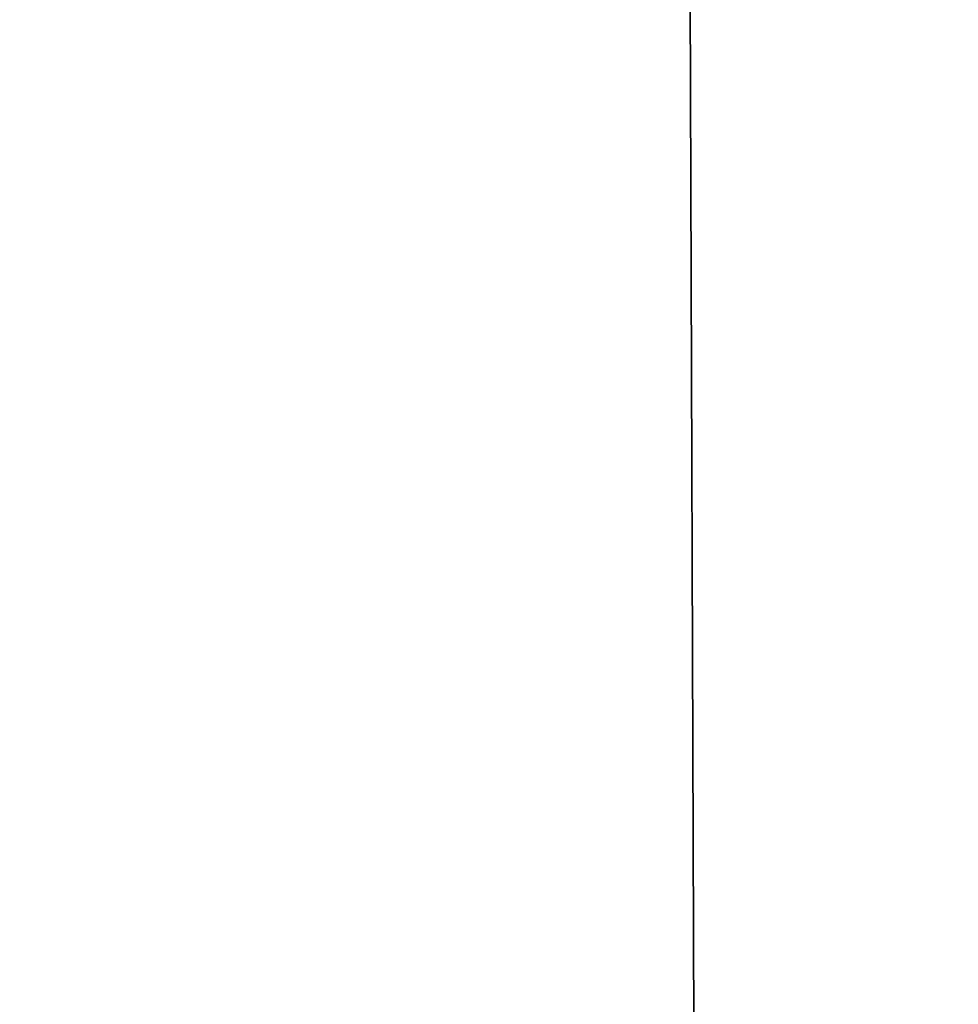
# Model space of a CAD drawing. Header units: millimetres. Extents: x -275 to 275, y -678 to 20.
# Tile 171 of 256: x -2.182 to -2.038, y -59.505 to -59.353. Entities that reach past the tile are written whole.
import ezdxf

# ---------------------------------------------------------------- set-up
doc = ezdxf.new("R2010")
doc.units = ezdxf.units.MM
doc.header["$LTSCALE"] = 65.185185
for name, color, linetype in [('237', 7, 'CONTINUOUS'), ('362', 7, 'CONTINUOUS'), ('375', 7, 'CONTINUOUS'), ('566', 7, 'CONTINUOUS'), ('568', 7, 'CONTINUOUS')]:
    doc.layers.add(name, color=color, linetype=linetype)

msp = doc.modelspace()

# ---------------------------------------------------------------- linework, layer by layer
at = {"layer": '237', "linetype": 'CONTINUOUS'}
for points in [[(-2.02482, -74.85131, -2.96229), (-2.2, -25, -1.35), (-2.63505, -74.85131, -1.35), (-2.02482, -74.85131, -2.96229)], [(-1.87094, -25.60872, -2.45872), (-2.2, -25, -1.35), (-2.02482, -74.85131, -2.96229), (-1.87094, -25.60872, -2.45872)]]:
    msp.add_3dface(points, dxfattribs=at)
at = {"layer": '362', "linetype": 'CONTINUOUS'}
for points in [[(-2, -74.7, 19.85), (-2, 0, 19.85), (-4.05721, -6.35388, 19.03355), (-2, -74.7, 19.85)], [(-2, -74.7, 19.85), (-4.05721, -6.35388, 19.03355), (-4.12132, -74.7, 18.97132), (-2, -74.7, 19.85)]]:
    msp.add_3dface(points, dxfattribs=at)
at = {"layer": '375', "linetype": 'CONTINUOUS'}
for points in [[(-2, -41.71041, -6.15), (-2.34238, -71.5, -6.28562), (-2.35355, -41.71041, -6.29645), (-2, -41.71041, -6.15)], [(-2, -71.5, -6.15), (-2.34238, -71.5, -6.28562), (-2, -41.71041, -6.15), (-2, -71.5, -6.15)]]:
    msp.add_3dface(points, dxfattribs=at)
at = {"layer": '566', "linetype": 'CONTINUOUS'}
for points in [[(-2.09344, -12.78906, 15.05), (-1.90985, -11.7926, 15.84289), (-2.63505, -74.85131, 15.05), (-2.09344, -12.78906, 15.05)], [(-2.63505, -74.85131, 15.05), (-1.90985, -11.7926, 15.84289), (-2.02482, -74.85131, 16.66229), (-2.63505, -74.85131, 15.05)]]:
    msp.add_3dface(points, dxfattribs=at)
at = {"layer": '568', "linetype": 'CONTINUOUS'}
msp.add_3dface([(-2.63505, -74.85131, 15.05), (-2.33719, -40.72058, 14.80198), (-2.09344, -12.78906, 15.05), (-2.63505, -74.85131, 15.05)], dxfattribs=at)

doc.saveas('drawing.dxf')
